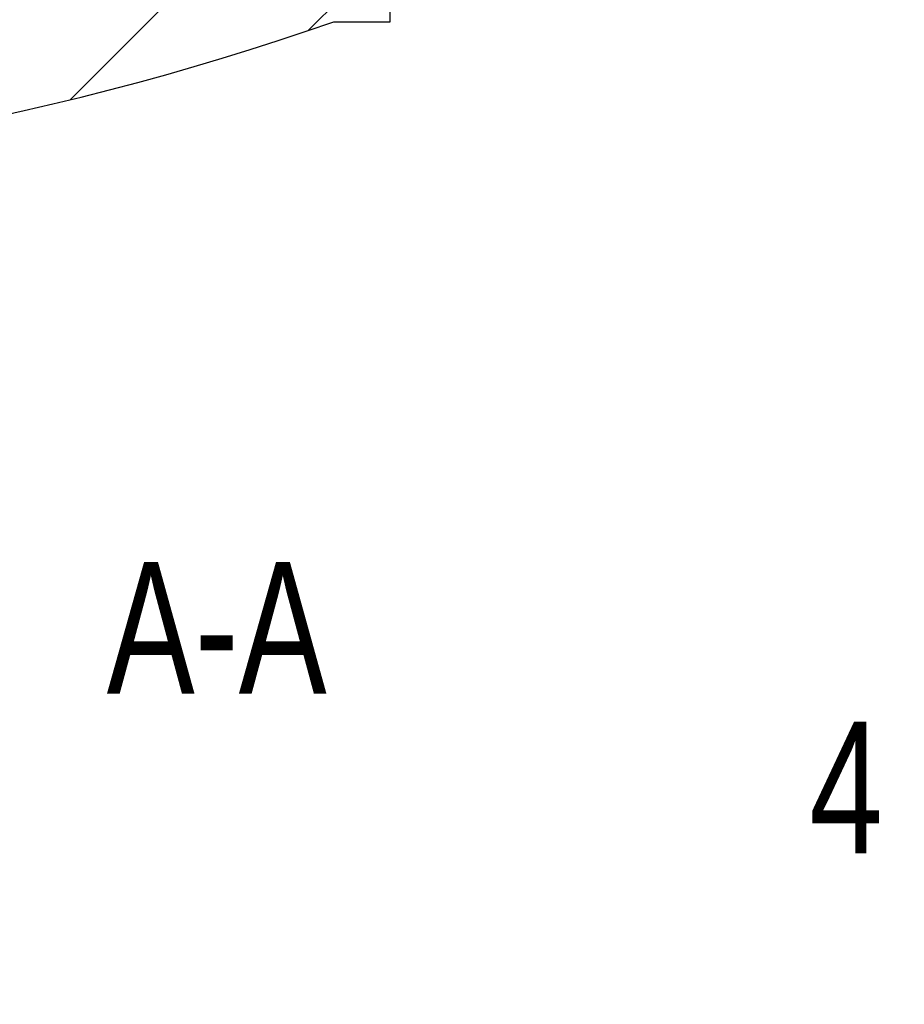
# Model space of a CAD drawing. Header units: millimetres. Extents: x 0 to 420, y 0 to 297.
# Tile 7 of 14: x 317 to 341, y 146 to 172. Entities that reach past the tile are written whole.
import ezdxf

# ---------------------------------------------------------------- set-up
doc = ezdxf.new("R2010")
doc.units = ezdxf.units.MM
doc.styles.add('SLDTEXTSTYLE0', font='TXT', dxfattribs={"width": 0.75})
doc.styles.add('SLDTEXTSTYLE3', font='TXT', dxfattribs={"width": 0.65})

# ---------------------------------------------------------------- blocks, each defined once
blk = doc.blocks.new('SW_NOTE_0_1')
at = {"color": 0, "linetype": 'Continuous', "lineweight": 0, "attachment_point": 2}
for s, insert, char_height, style in [('SECTION', (17.363, 8.186), 6.35, 'SLDTEXTSTYLE0'), ('A-A', (41.059, 5.347), 3.5, 'SLDTEXTSTYLE0'), ('SCALE', (16.867, -2.864), 3.5, 'SLDTEXTSTYLE0'), ('1 : 1', (30.976, -2.864), 3.5, 'SLDTEXTSTYLE3')]:
    blk.add_mtext(s, dxfattribs=dict(at, insert=insert, char_height=char_height, style=style))
blk = doc.blocks.new('SW_NOTE_0_7')
at = {"color": 0, "linetype": 'Continuous', "lineweight": 0, "insert": (-2.943, 1.834), "char_height": 3.5, "attachment_point": 1, "style": 'SLDTEXTSTYLE0'}
blk.add_mtext('4', dxfattribs=at)

msp = doc.modelspace()

# ---------------------------------------------------------------- hatches: boundary and pattern name
at = {"linetype": 'Continuous', "lineweight": 18}
h = msp.add_hatch(dxfattribs=at)
h.set_pattern_fill('ANSI31', style=0)
edge = h.paths.add_edge_path(flags=0)
edge.add_line((274.133, 178.592), (274.133, 179.917))
edge.add_line((274.133, 179.917), (271.133, 179.917))
edge.add_line((271.133, 179.917), (271.133, 178.592))
edge.add_line((271.133, 178.592), (268.633, 178.592))
edge.add_line((268.633, 178.592), (268.633, 179.917))
edge.add_line((268.633, 179.917), (265.633, 179.917))
edge.add_line((265.633, 179.917), (265.633, 178.592))
edge.add_line((265.633, 178.592), (263.133, 178.592))
edge.add_line((263.133, 178.592), (263.133, 179.917))
edge.add_line((263.133, 179.917), (260.133, 179.917))
edge.add_line((260.133, 179.917), (260.133, 178.592))
edge.add_line((260.133, 178.592), (257.233, 178.592))
edge.add_line((257.233, 178.592), (257.233, 177.587))
edge.add_line((257.233, 177.587), (257.333, 177.587))
edge.add_line((257.333, 177.587), (257.333, 177.552))
edge.add_line((257.333, 177.552), (257.233, 177.552))
edge.add_line((257.233, 177.552), (257.233, 173.717))
edge.add_arc((257.733, 173.717), 0.5, 180, 270)
edge.add_line((257.733, 173.217), (275.133, 173.217))
edge.add_line((275.133, 173.217), (275.133, 172.217))
edge.add_line((275.133, 172.217), (276.633, 172.217))
edge.add_arc((300.983, 241.578), 73.511, 250.65589, 289.34411)
edge.add_line((325.333, 172.217), (326.833, 172.217))
edge.add_line((326.833, 172.217), (326.833, 173.217))
edge.add_line((326.833, 173.217), (344.233, 173.217))
edge.add_arc((344.233, 173.717), 0.5, 270, 360)
edge.add_line((344.733, 173.717), (344.733, 178.592))
edge.add_line((344.733, 178.592), (341.833, 178.592))
edge.add_line((341.833, 178.592), (341.833, 179.917))
edge.add_line((341.833, 179.917), (338.833, 179.917))
edge.add_line((338.833, 179.917), (338.833, 178.592))
edge.add_line((338.833, 178.592), (336.333, 178.592))
edge.add_line((336.333, 178.592), (336.333, 179.917))
edge.add_line((336.333, 179.917), (333.333, 179.917))
edge.add_line((333.333, 179.917), (333.333, 178.592))
edge.add_line((333.333, 178.592), (330.833, 178.592))
edge.add_line((330.833, 178.592), (330.833, 179.917))
edge.add_line((330.833, 179.917), (327.833, 179.917))
edge.add_line((327.833, 179.917), (327.833, 178.592))
edge.add_line((327.833, 178.592), (322.333, 178.592))
edge.add_line((322.333, 178.592), (322.333, 182.067))
edge.add_line((322.333, 182.067), (325.633, 182.067))
edge.add_line((325.633, 182.067), (325.633, 184.468))
edge.add_line((325.633, 184.468), (325.013, 184.468))
edge.add_line((325.013, 184.468), (325.013, 185.16))
edge.add_line((325.013, 185.16), (316.313, 185.16))
edge.add_line((316.313, 185.16), (316.313, 182.53))
edge.add_line((316.313, 182.53), (313.163, 182.53))
edge.add_line((313.163, 182.53), (313.163, 180.53))
edge.add_line((313.163, 180.53), (312.533, 180.53))
edge.add_arc((300.983, 222.423), 43.456, 270, 285.4137, ccw=False)
edge.add_arc((300.983, 205.109), 26.142, 242.3051, 270, ccw=False)
edge.add_line((288.833, 181.962), (288.833, 178.742))
edge.add_line((288.833, 178.742), (282.483, 178.742))
edge.add_line((282.483, 178.742), (282.483, 185.242))
edge.add_line((282.483, 185.242), (273.733, 185.242))
edge.add_line((273.733, 185.242), (273.733, 185.217))
edge.add_line((273.733, 185.217), (276.333, 185.217))
edge.add_line((276.333, 185.217), (276.333, 182.067))
edge.add_line((276.333, 182.067), (279.633, 182.067))
edge.add_line((279.633, 182.067), (279.633, 178.592))
edge.add_line((279.633, 178.592), (274.133, 178.592))

# ---------------------------------------------------------------- linework, layer by layer
at = {"color": 7, "linetype": 'Continuous', "lineweight": 25}
for p, q in [((326.833, 172.217), (326.833, 173.217)), ((325.333, 172.217), (326.833, 172.217))]:
    msp.add_line(p, q, dxfattribs=at)
msp.add_arc((300.983, 241.578), 73.511, 250.65589, 289.34411, dxfattribs=at)

# ---------------------------------------------------------------- block references
at = {"color": 7, "linetype": 'Continuous', "lineweight": 0}
for name, p in [('SW_NOTE_0_1', (281.155, 152.482)), ('SW_NOTE_0_7', (340.928, 151.745))]:
    msp.add_blockref(name, p, dxfattribs=at)

doc.saveas('drawing.dxf')
